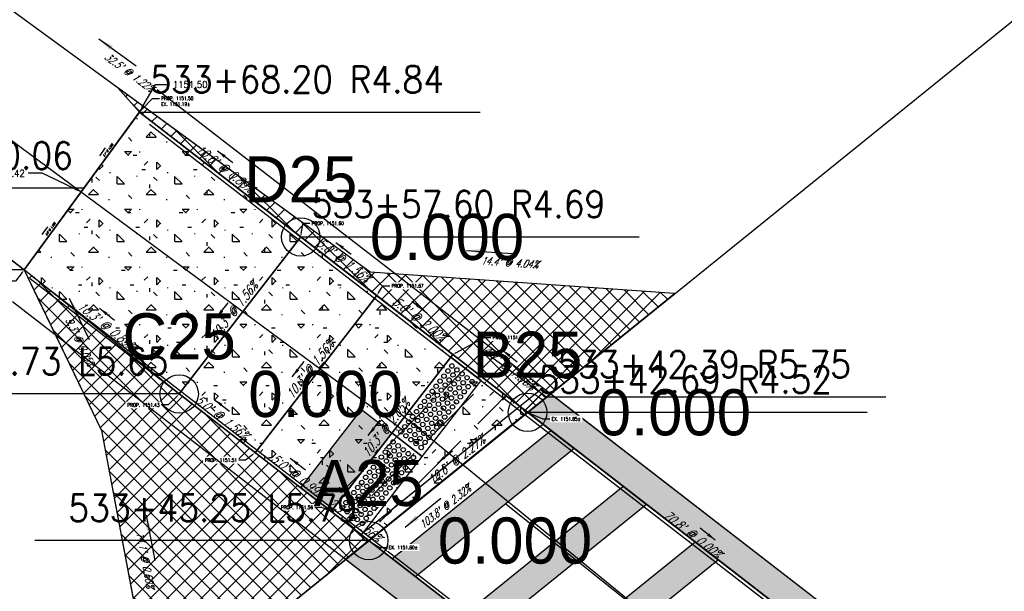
# Model space of a CAD drawing. Extents: x 167754 to 212748, y 396132 to 454338.
# Tile 30 of 150: x 178741 to 178792, y 416604 to 416634. Entities that reach past the tile are written whole.
import ezdxf
from ezdxf import colors
from ezdxf.entities.mleader import LeaderData, LeaderLine
from ezdxf.enums import TextEntityAlignment as Align
from ezdxf.math import Vec2, Vec3

# ---------------------------------------------------------------- set-up
doc = ezdxf.new("R2010")
doc.units = 0
doc.header["$MEASUREMENT"] = 0
doc.layers.get('0').update_dxf_attribs({"linetype": 'CONTINUOUS'})
for name, color, linetype, plot in [('0_3DP_MAT', 181, 'CONTINUOUS', False), ('0_EX. 3DP', 31, 'CONTINUOUS', False), ('0_QUANTITIES_PAVEMENT REMOVED', 130, 'CONTINUOUS', False), ('SC_SCRATCH-5', 5, 'CONTINUOUS', False)]:
    doc.layers.add(name, color=color, linetype=linetype, plot=plot)
for name, color, linetype in [('0_JLD_PR_3DP', 40, 'CONTINUOUS'), ('0_PNTS', 1, 'CONTINUOUS'), ('PM_P_CROSSWALK', 7, 'CONTINUOUS'), ('PM_P_STOP_LINE', 7, 'CONTINUOUS'), ('PNTDESC', 3, 'CONTINUOUS'), ('PNTELEV', 5, 'CONTINUOUS'), ('PNTNO', 7, 'CONTINUOUS'), ('POLYLINE_LABEL_CORRECTION_2', 7, 'CONTINUOUS'), ('PV_P_CURB', 3, 'CONTINUOUS'), ('PV_P_CURB_RAMP', 3, 'CONTINUOUS'), ('PV_P_CURB_RAMP_DOMES', 7, 'CONTINUOUS'), ('PV_P_CURB_RAMP_HATCH', 3, 'CONTINUOUS'), ('PV_P_EOP', 51, 'CONTINUOUS'), ('PV_P_GRADE_BREAKS', 3, 'CONTINUOUS'), ('PV_P_SAW_CUT_LINE', 110, 'CONTINUOUS'), ('SC_SCRATCH-6', 6, 'CONTINUOUS')]:
    doc.layers.add(name, color=color, linetype=linetype)
doc.styles.add('PTXT', font='TXT')
doc.styles.add('romans', font='romans.shx', dxfattribs={"width": 0.75, "oblique": 22.5})
doc.styles.get("Standard").update_dxf_attribs({"font": 'romans.shx', "width": 0.9})
doc.dimstyles.new('4P', dxfattribs={"dimscale": 4, "dimtxt": 0.14, "dimasz": 0.14, "dimexe": 0.05, "dimexo": 0.05, "dimgap": 0.05, "dimtad": 1, "dimzin": 0, "dimdsep": 46, "dimtxsty": 'romans', "dimcen": 0, "dimdle": 0.1, "dimclrd": 1, "dimclre": 1, "dimclrt": 7, "dimaunit": 1, "dimadec": 4, "dimazin": 0, "dimtfac": 1, "dimtmove": 0, "dimatfit": 2, "dimfxl": 1, "dimtvp": 1, "dimtolj": 1, "dimtzin": 0, "dimarcsym": 0})

# ---------------------------------------------------------------- blocks, each defined once
blk = doc.blocks.new('DOMES_5FT')
for p, q in [((-0.07, 2.499), (-2.069, 2.443)), ((-2.069, 2.443), (-1.929, -2.555)), ((0.07, -2.499), (-0.07, 2.499)), ((-1.929, -2.555), (0.07, -2.499))]:
    blk.add_line(p, q)
for centre in [(-1.725, 2.12), (-1.392, 2.13), (-1.059, 2.139), (-0.727, 2.148), (-0.394, 2.158), (-1.716, 1.788), (-1.706, 1.453), (-1.383, 1.797), (-1.374, 1.462), (-1.05, 1.806), (-1.041, 1.471), (-0.717, 1.816), (-0.708, 1.481), (-0.384, 1.825), (-0.375, 1.49), (-1.697, 1.12), (-1.364, 1.129), (-1.031, 1.138), (-0.698, 1.148), (-0.366, 1.157), (-1.688, 0.787), (-1.678, 0.454), (-1.355, 0.796), (-1.346, 0.463), (-1.022, 0.806), (-1.013, 0.473), (-0.689, 0.815), (-0.68, 0.482), (-0.356, 0.824), (-0.347, 0.491), (-1.669, 0.121), (-1.336, 0.131), (-1.003, 0.14), (-0.67, 0.149), (-0.338, 0.159), (-1.66, -0.212), (-1.65, -0.547), (-1.327, -0.202), (-1.317, -0.537), (-0.994, -0.193), (-0.985, -0.528), (-0.661, -0.184), (-0.652, -0.518), (-0.328, -0.174), (-0.319, -0.509), (-1.641, -0.881), (-1.308, -0.872), (-0.975, -0.863), (-0.642, -0.853), (-0.309, -0.844), (-1.632, -1.214), (-1.622, -1.547), (-1.299, -1.205), (-1.289, -1.538), (-0.966, -1.196), (-0.956, -1.528), (-0.633, -1.186), (-0.624, -1.519), (-0.3, -1.177), (-0.291, -1.51), (-1.613, -1.88), (-1.28, -1.871), (-0.947, -1.861), (-0.614, -1.852), (-0.281, -1.843), (-1.604, -2.213), (-1.271, -2.204), (-0.938, -2.194), (-0.605, -2.185), (-0.272, -2.175)]:
    blk.add_circle(centre, 0.115)
blk = doc.blocks.new('SPT4')
at = {"color": 0, "linetype": 'Continuous'}
blk.add_circle((0, 0), 0.5, dxfattribs=at)
blk = doc.blocks.new('SRVPNO1')
at = {"layer": 'PNTDESC', "style": 'PTXT'}
blk.add_attdef('DESC2', text='', height=1, dxfattribs=at).set_placement((0, -1.75), align=Align.CENTER)
at = {"layer": 'PNTELEV', "style": 'PTXT'}
blk.add_attdef('ELEV2', (1.5, -0.5), '', height=1, dxfattribs=at)
at = {"layer": 'PNTNO', "style": 'PTXT'}
blk.add_attdef('PT#', text='', height=1, dxfattribs=at).set_placement((0, 0.75), align=Align.CENTER)

msp = doc.modelspace()

# ---------------------------------------------------------------- hatches: boundary and pattern name
at = {"layer": 'PM_P_CROSSWALK', "transparency": 33554495}
h = msp.add_hatch(color=256, dxfattribs=at)
h.dxf.hatch_style = 1
h.paths.add_polyline_path([(178787.26, 416599.601), (178786.055, 416598.637), (178767.358, 416613.106), (178768.552, 416614.078)])
h = msp.add_hatch(color=256, dxfattribs=at)
h.dxf.hatch_style = 1
h.paths.add_polyline_path([(178769.792, 416611.222), (178761.528, 416604.543), (178760.309, 416605.486), (178768.573, 416612.165)])
h = msp.add_hatch(color=256, dxfattribs=at)
h.dxf.hatch_style = 1
h.paths.add_polyline_path([(178773.554, 416608.311), (178765.29, 416601.632), (178764.071, 416602.575), (178772.335, 416609.254)])
h = msp.add_hatch(color=256, dxfattribs=at)
h.dxf.hatch_style = 1
h.paths.add_polyline_path([(178759.09, 416606.429), (178757.891, 416605.46), (178776.549, 416591.022), (178777.751, 416591.988)])
h = msp.add_hatch(color=256, dxfattribs=at)
h.dxf.hatch_style = 1
h.paths.add_polyline_path([(178777.294, 416605.417), (178769.029, 416598.738), (178767.81, 416599.681), (178776.075, 416606.36)])
at = {"layer": 'PV_P_EOP', "transparency": 33554495}
h = msp.add_hatch(dxfattribs=at)
h.set_pattern_fill('ANSI36', color=256, scale=10)
h.paths.add_polyline_path([(178764.997, 416616.347), (178756.675, 416609.621), (178760.018, 416607.179), (178768.34, 416613.905)])
at = {"layer": 'PV_P_SAW_CUT_LINE', "transparency": 33554495}
h = msp.add_hatch(dxfattribs=at)
h.set_pattern_fill('ANSI37', color=256, scale=5)
h.paths.add_polyline_path([(178759.09, 416606.429), (178749.225, 416614.063), (178741.157, 416620.522), (178745.174, 416612.163), (178747.955, 416597.43)])

# ---------------------------------------------------------------- linework, layer by layer
at = {"layer": '0_3DP_MAT', "color": 211}
for points in [[(178760.018, 416607.179), (178767.874, 416613.529)], [(178766.248, 416608.323), (178769.932, 416605.383)], [(178769.932, 416605.383), (178773.615, 416602.444)]]:
    msp.add_lwpolyline(points, dxfattribs=at)
at = {"layer": '0_3DP_MAT'}
msp.add_lwpolyline([(178785.737, 416592.617), (178760.418, 416613.289)], dxfattribs=at)
at = {"layer": '0_3DP_MAT', "color": 211}
msp.add_polyline3d([(178759.776, 416606.984, 1151.63), (178768.012, 416613.634, 1151.87)], dxfattribs=at)
at = {"layer": '0_3DP_MAT'}
msp.add_polyline3d([(178756.675, 416609.621, 1151.753), (178756.675, 416609.621, 1151.753)], dxfattribs=at)
at = {"layer": '0_EX. 3DP'}
msp.add_lwpolyline([(178747.955, 416597.43), (178775.014, 416619.3)], dxfattribs=at)
for points in [[(178682.819, 416545.626, 1150.172), (178722.177, 416576.596, 1150.503), (178802.932, 416641.863, 1152.914), (178845.564, 416674.116, 1153.883)], [(178773.539, 416619.403, 1151.955), (178759.172, 416620.408, 1151.373), (178732.89, 416639.605, 1150.975), (178688.141, 416672.352, 1150.837)], [(178764.997, 416616.347, 1151.838), (178768.34, 416613.905, 1151.88)]]:
    msp.add_polyline3d(points, dxfattribs=at)
at = {"layer": 'PM_P_CROSSWALK'}
for points in [[(178787.26, 416599.601), (178786.055, 416598.637), (178767.358, 416613.106), (178768.552, 416614.078)], [(178769.792, 416611.222), (178761.528, 416604.543), (178760.309, 416605.486), (178768.573, 416612.165)], [(178773.554, 416608.311), (178765.29, 416601.632), (178764.071, 416602.575), (178772.335, 416609.254)], [(178759.09, 416606.429), (178757.891, 416605.46), (178776.549, 416591.022), (178777.751, 416591.988)], [(178777.294, 416605.417), (178769.029, 416598.738), (178767.81, 416599.681), (178776.075, 416606.36)]]:
    msp.add_lwpolyline(points, close=True, dxfattribs=at)
at = {"layer": 'PV_P_CURB'}
msp.add_lwpolyline([(178758.683, 416606.744), (178766.948, 416613.423)], dxfattribs=at)
at = {"layer": 'PV_P_SAW_CUT_LINE'}
msp.add_lwpolyline([(178759.09, 416606.429), (178749.225, 416614.063), (178741.157, 416620.522), (178745.174, 416612.163), (178747.955, 416597.43), (178759.09, 416606.429)], dxfattribs=at)
at = {"layer": 'SC_SCRATCH-6'}
for points in [[(178759.6, 416607.484), (178768.025, 416614.294)], [(178760.018, 416607.179), (178768.34, 416613.905)]]:
    msp.add_lwpolyline(points, dxfattribs=at)

# ---------------------------------------------------------------- texts
at = {"layer": '0_3DP_MAT', "style": 'romans', "oblique": 22.5, "width": 0.75}
for s, rotation, p in [("10.6' @ 0.89%", 322.2659, (178751.453, 416625.615)), ("10.3' @ 0.89%", 321.3214, (178745.288, 416617.42))]:
    msp.add_text(s, height=0.48, rotation=rotation, dxfattribs=at).set_placement(p, align=Align.CENTER)
at = {"layer": '0_3DP_MAT', "color": 211, "style": 'romans', "oblique": 22.5, "width": 0.75}
for s, rotation, p in [("10.3' @ 1.56%", 52.2659, (178752.262, 416618.25)), ("10.3' @ 1.56%", 52.2659, (178756.217, 416615.19)), ("5.0' @ 1.56%", 322.2659, (178751.3, 416612.66)), ("10.3' @ 2.05%", 52.2659, (178760.171, 416612.13)), ("10.6' @ 2.27%", 38.9183, (178763.794, 416610.434)), ("5.0' @ 0.99%", 322.2659, (178755.254, 416609.6)), ("70.8' @ 0.00%", 322.2659, (178775.787, 416606.57))]:
    msp.add_text(s, height=0.48, rotation=rotation, dxfattribs=at).set_placement(p, align=Align.CENTER)
at = {"layer": '0_EX. 3DP', "style": 'romans', "oblique": 22.5, "width": 0.75}
for s, rotation, p in [("32.5' @ 1.22%", 323.8547, (178746.503, 416630.653)), ("14.4' @ 4.04%", 355.9986, (178766.411, 416620.704)), ("9.3' @ 0.05%", 295.6671, (178743.887, 416616.689)), ("103.8' @ 2.32%", 38.9455, (178763.183, 416608.034)), ("14.1' @ 0.60%", 280.69, (178747.268, 416605.382))]:
    msp.add_text(s, height=0.4, rotation=rotation, dxfattribs=at).set_placement(p, align=Align.CENTER)
at = {"layer": 'POLYLINE_LABEL_CORRECTION_2', "style": 'romans', "oblique": 22.5, "width": 0.75}
for s, rotation, p in [("5.1' @ 1.56%", 53.8547, (178745.561, 416626.721)), ("5.0' @ 1.56%", 53.7738, (178742.558, 416622.615))]:
    msp.add_text(s, height=0.1, rotation=rotation, dxfattribs=at).set_placement(p, align=Align.CENTER)
at = {"layer": 'SC_SCRATCH-6', "width": 0.9}
for s, p in [('533+68.14 L0.06', (178743.694, 416626.474)), ('533+57.73 L5.65', (178748.655, 416615.762))]:
    msp.add_text(s, height=1.4, dxfattribs=at).set_placement(p, align=Align.MIDDLE_RIGHT)
for s, p in [('533+42.39 R5.75', (178768.909, 416615.606)), ('533+42.69 R4.52', (178767.928, 416614.807))]:
    msp.add_text(s, height=1.4, dxfattribs=at).set_placement(p, align=Align.MIDDLE_LEFT)

# ---------------------------------------------------------------- leaders
at = {"layer": '0_3DP_MAT'}
for points in [[(178751.223, 416626.719), (178752.013, 416626.107)], [(178745.076, 416618.527), (178745.856, 416617.902)]]:
    msp.add_leader(points, dimstyle='4P', override={"dimscale": 20, "dimtxt": 0.12, "dimasz": 0.024, "dimdec": 2}, dxfattribs=at)
at = {"layer": '0_3DP_MAT', "color": 211}
for points in [[(178757.378, 416621.956), (178758.169, 416621.344)], [(178751.159, 416618.019), (178751.771, 416618.81)], [(178761.332, 416618.896), (178762.123, 416618.284)], [(178755.113, 416614.959), (178755.725, 416615.75)], [(178751.05, 416613.778), (178751.841, 416613.166)], [(178759.068, 416611.899), (178759.68, 416612.69)], [(178762.667, 416610.464), (178763.445, 416611.092)], [(178755.004, 416610.718), (178755.795, 416610.106)], [(178757.945, 416608.442), (178758.736, 416607.83)], [(178777.131, 416606.455), (178776.34, 416607.067)]]:
    msp.add_leader(points, dimstyle='4P', override={"dimscale": 20, "dimtxt": 0.12, "dimasz": 0.024, "dimdec": 2}, dxfattribs=at)
at = {"layer": '0_EX. 3DP'}
for points in [[(178745.043, 416632.556), (178746.981, 416631.141)], [(178764.183, 416621.537), (178766.577, 416621.37)], [(178743.5, 416619.054), (178744.54, 416616.891)], [(178760.983, 416607.126), (178762.85, 416608.635)], [(178747.509, 416607.75), (178747.955, 416605.391)]]:
    msp.add_leader(points, dimstyle='4P', override={"dimscale": 20, "dimtxt": 0.12, "dimasz": 0.04, "dimdec": 2}, dxfattribs=at)
at = {"layer": 'POLYLINE_LABEL_CORRECTION_2'}
for points in [[(178745.104, 416626.466), (178745.398, 416626.87)], [(178742.1, 416622.361), (178742.396, 416622.765)]]:
    msp.add_leader(points, dimstyle='4P', override={"dimscale": 5, "dimtxt": 0.12, "dimasz": 0.02, "dimdec": 2}, dxfattribs=at)
at = {"layer": 'SC_SCRATCH-5'}
ml = msp.add_multileader_mtext('Standard', dxfattribs=at)
ml.set_content('1151.42', color=256)
ml.set_leader_properties()
ml.build(insert=Vec2(0, 0))
ml.multileader.update_dxf_attribs({"dogleg_length": 0.36, "arrow_head_size": 0.36, "scale": 2})
ctx = ml.context
ctx.base_point, ctx.scale, ctx.char_height, ctx.arrow_head_size, ctx.landing_gap_size, ctx.plane_origin = Vec3(178739.145, 416625.556, 1151.42), 2, 0.36, 0.36, 0.18, Vec3(178744.126, 416624.586, 1151.42)
ctx.text_align_type = 2
notes = []
notes.append((ctx, [(0, (1, 1, 0), (178742.091, 416625.556, 1151.42), (-1, 0), 0.72, [(0, [(178744.126, 416624.586, 1151.42)], 0, [])])]))
ctx.mtext.insert, ctx.mtext.alignment, ctx.mtext.flow_direction = Vec3(178741.191, 416625.736, 1151.42), 3, 5
at = {"layer": 'SC_SCRATCH-6', "has_arrowhead": 0}
for points in [[(178744.264, 416624.775), (178744.254, 416624.774), (178726.834, 416624.774)], [(178768.34, 416613.905), (178768.349, 416613.906), (178786.009, 416613.906)]]:
    msp.add_leader(points, dimstyle='4P', override={"dimscale": 20, "dimasz": 0.1}, dxfattribs=at)
for ctx, leaders in notes:
    for number, flags, end, landing, length, lines in leaders:
        leader = LeaderData()
        leader.index, (leader.has_last_leader_line, leader.has_dogleg_vector, leader.attachment_direction) = number, flags
        leader.last_leader_point, leader.dogleg_vector, leader.dogleg_length = Vec3(end), Vec3(landing), length
        for number, points, colour, breaks in lines:
            line = LeaderLine()
            line.index, line.vertices, line.color, line.breaks = number, Vec3.list(points), colors.encode_raw_color(colour), breaks
            leader.lines.append(line)
        ctx.leaders.append(leader)

# ---------------------------------------------------------------- next in the draw order: leaders
at = {"layer": '0_3DP_MAT'}
ml = msp.add_multileader_mtext('Standard', dxfattribs=at)
ml.set_content('PROP. 1151.50\\PEX. 1151.19±', color=256)
ml.set_leader_properties()
ml.build(insert=Vec2(0, 0))
ml.multileader.update_dxf_attribs({"dogleg_length": 0.36, "arrow_head_size": 0.18})
ctx = ml.context
ctx.base_point, ctx.char_height, ctx.arrow_head_size, ctx.landing_gap_size, ctx.plane_origin = Vec3(178748.197, 416629.455, -2306.395), 0.18, 0.18, 0.09, Vec3(178731.157, 416638.803, -2306.395)
notes = []
notes.append((ctx, [(0, (1, 1, 0), (178747.837, 416629.455, -2306.395), (1, 0), 0.36, [(0, [(178747.158, 416628.737, -2306.395)], 0, [])])]))
ctx.mtext.insert, ctx.mtext.flow_direction = Vec3(178748.287, 416629.545, -2306.395), 5
ctx.mtext.has_bg_fill, ctx.mtext.bg_color, ctx.mtext.bg_scale_factor, ctx.mtext.bg_transparency, ctx.mtext.use_window_bg_color = 1, -1027028792, 1.5, 0, 1
for ctx, leaders in notes:
    for number, flags, end, landing, length, lines in leaders:
        leader = LeaderData()
        leader.index, (leader.has_last_leader_line, leader.has_dogleg_vector, leader.attachment_direction) = number, flags
        leader.last_leader_point, leader.dogleg_vector, leader.dogleg_length = Vec3(end), Vec3(landing), length
        for number, points, colour, breaks in lines:
            line = LeaderLine()
            line.index, line.vertices, line.color, line.breaks = number, Vec3.list(points), colors.encode_raw_color(colour), breaks
            leader.lines.append(line)
        ctx.leaders.append(leader)

# ---------------------------------------------------------------- next in the draw order: hatches: boundary and pattern name
at = {"layer": 'PV_P_CURB_RAMP_HATCH', "transparency": 33554495}
h = msp.add_hatch(dxfattribs=at)
h.set_pattern_fill('CONCRE', color=256, scale=3, pattern_type=2)
h.set_pattern_definition([(0, (0, 0), (3, 3), [0.375, -2.625]), (90, (0, 0), (-3, 3), [0.375, -2.625]), (135, (0.375, 0), (-2.999999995, 2e-16), [0.5303301, -3.7123107]), (0, (0.375, 1.6875), (3, 3), [0.375, -2.625]), (45, (0.5625, 1.5), (0, 2.999999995), [0.2651649, -3.9774756]), (135, (0.5625, 1.5), (-2.999999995, 2e-16), [0.2651649, -3.9774756]), (0, (1.5, 2.4375), (3, 3), [0.5303301, -2.4696699]), (45, (1.5, 2.4375), (0, 2.999999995), [0.375, -3.8676408]), (135, (2.0303, 2.4375), (-2.999999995, 2e-16), [0.375, -3.8676408]), (90, (2.0625, 0.75), (-3, 3), [0.375, -2.625]), (45, (2.0625, 0.75), (0, 2.999999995), [0.2651649, -3.9774756]), (135, (2.25, 0.9375), (-2.999999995, 2e-16), [0.2651649, -3.9774756]), (0, (0.375, 0.75), (3, 3), [0.1875, -2.5125]), (0, (2.625, 1.5), (3, 3), [0.1875, -2.5125]), (90, (1.6875, 1.875), (-3, 3), [0.1875, -2.5125]), (135, (2.0625, 0.1875), (-2.999999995, 2e-16), [0.2651649, -3.9774756]), (135, (0.75, 2.25), (-2.999999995, 2e-16), [0.2651649, -3.9774756]), (45, (1.4062, 0.9844), (0, 2.999999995), [0.2651649, -3.9774756]), (90, (1.0312, 0.375), (-3, 3), [0.046875, -2.953125]), (90, (1.172, 1.6406), (-3, 3), [0.046875, -2.953125]), (90, (2.578, 2.1562), (-3, 3), [0.046875, -2.953125]), (90, (2.625, 0.5625), (-3, 3), [0.046875, -2.953125])])
h.paths.add_polyline_path([(178759.09, 416606.429), (178749.225, 416614.063), (178741.157, 416620.522), (178747.158, 416628.737), (178755.553, 416622.241), (178767.358, 416613.106)])
at = {"layer": 'PV_P_SAW_CUT_LINE', "transparency": 33554495}
h = msp.add_hatch(dxfattribs=at)
h.set_pattern_fill('ANSI37', color=256, scale=5)
h.paths.add_polyline_path([(178775.014, 416619.3), (178759.172, 416620.408), (178747.37, 416629.028), (178746.031, 416630.007), (178747.158, 416628.737), (178759.507, 416619.181), (178767.358, 416613.106)])

# ---------------------------------------------------------------- next in the draw order: linework, layer by layer
at = {"layer": '0_EX. 3DP'}
for points in [[(178685.29, 416668.246, 1151.006), (178729.644, 416635.309, 1151.128), (178760.958, 416612.123, 1151.485)], [(178682.443, 416664.085, 1150.961), (178727.181, 416631.357, 1151.136), (178741.157, 416620.522, 1151.164), (178745.174, 416612.163, 1151.169), (178747.79, 416598.305, 1151.253)]]:
    msp.add_polyline3d(points, dxfattribs=at)
at = {"layer": '0_JLD_PR_3DP'}
msp.add_polyline3d([(178744.126, 416624.586, 1151.42), (178747.158, 416628.737, 1151.5)], dxfattribs=at)
at = {"layer": 'PV_P_CURB_RAMP'}
msp.add_lwpolyline([(178759.09, 416606.429), (178749.225, 416614.063), (178741.157, 416620.522), (178747.158, 416628.737), (178755.553, 416622.241), (178767.358, 416613.106), (178759.09, 416606.429)], dxfattribs=at)
at = {"layer": 'PV_P_SAW_CUT_LINE'}
msp.add_lwpolyline([(178775.014, 416619.3), (178759.172, 416620.408), (178747.37, 416629.028), (178746.031, 416630.007), (178747.158, 416628.737), (178759.507, 416619.181), (178767.358, 416613.106), (178775.014, 416619.3)], dxfattribs=at)

# ---------------------------------------------------------------- next in the draw order: texts
at = {"layer": 'SC_SCRATCH-6', "width": 0.9}
msp.add_text('533+68.20 R4.84', height=1.4, dxfattribs=at).set_placement((178747.728, 416630.439), align=Align.MIDDLE_LEFT)

# ---------------------------------------------------------------- next in the draw order: leaders
at = {"layer": 'SC_SCRATCH-5'}
ml = msp.add_multileader_mtext('Standard', dxfattribs=at)
ml.set_content('1151.50', color=256)
ml.set_leader_properties()
ml.build(insert=Vec2(0, 0))
ml.multileader.update_dxf_attribs({"dogleg_length": 0.36, "arrow_head_size": 0.36, "scale": 2})
ctx = ml.context
ctx.base_point, ctx.scale, ctx.char_height, ctx.arrow_head_size, ctx.landing_gap_size, ctx.plane_origin = Vec3(178748.717, 416630.175, 1151.32), 2, 0.36, 0.36, 0.18, Vec3(178747.158, 416628.737, 1151.32)
notes = []
notes.append((ctx, [(1, (1, 1, 0), (178747.997, 416630.175, 1151.32), (1, 0), 0.72, [(0, [(178747.158, 416628.737, 1151.32)], 0, [])])]))
ctx.mtext.insert, ctx.mtext.flow_direction = Vec3(178748.897, 416630.355, 1151.32), 5
at = {"layer": 'SC_SCRATCH-6', "has_arrowhead": 0}
msp.add_leader([(178747.158, 416628.737), (178747.168, 416628.739), (178764.888, 416628.739)], dimstyle='4P', override={"dimscale": 20, "dimasz": 0.1}, dxfattribs=at)
for ctx, leaders in notes:
    for number, flags, end, landing, length, lines in leaders:
        leader = LeaderData()
        leader.index, (leader.has_last_leader_line, leader.has_dogleg_vector, leader.attachment_direction) = number, flags
        leader.last_leader_point, leader.dogleg_vector, leader.dogleg_length = Vec3(end), Vec3(landing), length
        for number, points, colour, breaks in lines:
            line = LeaderLine()
            line.index, line.vertices, line.color, line.breaks = number, Vec3.list(points), colors.encode_raw_color(colour), breaks
            leader.lines.append(line)
        ctx.leaders.append(leader)

# ---------------------------------------------------------------- next in the draw order: leaders
at = {"layer": '0_3DP_MAT'}
ml = msp.add_multileader_mtext('Standard', dxfattribs=at)
ml.set_content('PROP. 1151.60', color=256)
ml.set_leader_properties()
ml.build(insert=Vec2(0, 0))
ml.multileader.update_dxf_attribs({"dogleg_length": 0.36, "arrow_head_size": 0.18})
ctx = ml.context
ctx.base_point, ctx.char_height, ctx.arrow_head_size, ctx.landing_gap_size, ctx.plane_origin = Vec3(178756.033, 416622.948), 0.18, 0.18, 0.09, Vec3(178739.482, 416631.617)
notes = []
notes.append((ctx, [(0, (1, 1, 0), (178755.673, 416622.948), (1, 0), 0.36, [(0, [(178755.553, 416622.241)], 0, [])])]))
ctx.mtext.insert, ctx.mtext.flow_direction = Vec3(178756.123, 416623.038), 5
ctx.mtext.has_bg_fill, ctx.mtext.bg_color, ctx.mtext.bg_scale_factor, ctx.mtext.bg_transparency, ctx.mtext.use_window_bg_color = 1, -1027028792, 1.5, 0, 1
ml = msp.add_multileader_mtext('Standard', dxfattribs=at)
ml.set_content('PROP. 1151.34\\PEX. 1151.16±', color=256)
ml.set_leader_properties()
ml.build(insert=Vec2(0, 0))
ml.multileader.update_dxf_attribs({"dogleg_length": 0.36, "arrow_head_size": 0.18})
ctx = ml.context
ctx.base_point, ctx.char_height, ctx.arrow_head_size, ctx.landing_gap_size, ctx.plane_origin = Vec3(178738.311, 416619.927, -3457.825), 0.18, 0.18, 0.09, Vec3(178725.854, 416630.11, -3457.825)
ctx.text_align_type = 2
notes.append((ctx, [(1, (1, 1, 0), (178740.703, 416619.927, -3457.825), (-1, 0), 0.36, [(0, [(178741.157, 416620.522, -3457.825)], 0, [])])]))
ctx.mtext.insert, ctx.mtext.alignment, ctx.mtext.flow_direction = Vec3(178740.253, 416620.017, -3457.825), 3, 5
ctx.mtext.has_bg_fill, ctx.mtext.bg_color, ctx.mtext.bg_scale_factor, ctx.mtext.bg_transparency, ctx.mtext.use_window_bg_color = 1, -1027028792, 1.5, 0, 1
ml = msp.add_multileader_mtext('Standard', dxfattribs=at)
ml.set_content('PROP. 1151.67', color=256)
ml.set_leader_properties()
ml.build(insert=Vec2(0, 0))
ml.multileader.update_dxf_attribs({"dogleg_length": 0.36, "arrow_head_size": 0.18})
ctx = ml.context
ctx.base_point, ctx.char_height, ctx.arrow_head_size, ctx.landing_gap_size, ctx.plane_origin = Vec3(178760.187, 416619.689, -3.328), 0.18, 0.18, 0.09, Vec3(178744.479, 416629.282, -3.328)
notes.append((ctx, [(0, (1, 1, 0), (178759.827, 416619.689, -3.328), (1, 0), 0.36, [(0, [(178759.507, 416619.181, -3.328)], 0, [])])]))
ctx.mtext.insert, ctx.mtext.flow_direction = Vec3(178760.277, 416619.779, -3.328), 5
ctx.mtext.has_bg_fill, ctx.mtext.bg_color, ctx.mtext.bg_scale_factor, ctx.mtext.bg_transparency, ctx.mtext.use_window_bg_color = 1, -1027028792, 1.5, 0, 1
ml = msp.add_multileader_mtext('Standard', dxfattribs=at)
ml.set_content('PROP. 1151.77', color=256)
ml.set_leader_properties()
ml.build(insert=Vec2(0, 0))
ml.multileader.update_dxf_attribs({"dogleg_length": 0.36, "arrow_head_size": 0.18})
ctx = ml.context
ctx.base_point, ctx.char_height, ctx.arrow_head_size, ctx.landing_gap_size, ctx.plane_origin = Vec3(178765.453, 416617.006), 0.18, 0.18, 0.09, Vec3(178747.256, 416625.906)
notes.append((ctx, [(0, (1, 1, 0), (178765.093, 416617.006), (1, 0), 0.36, [(0, [(178763.462, 416616.121)], 0, [])])]))
ctx.mtext.insert, ctx.mtext.flow_direction = Vec3(178765.543, 416617.096), 5
ctx.mtext.has_bg_fill, ctx.mtext.bg_color, ctx.mtext.bg_scale_factor, ctx.mtext.bg_transparency, ctx.mtext.use_window_bg_color = 1, -1027028792, 1.5, 0, 1
ml = msp.add_multileader_mtext('Standard', dxfattribs=at)
ml.set_content('PROP. 1151.43', color=256)
ml.set_leader_properties()
ml.build(insert=Vec2(0, 0))
ml.multileader.update_dxf_attribs({"dogleg_length": 0.36, "arrow_head_size": 0.18})
ctx = ml.context
ctx.base_point, ctx.char_height, ctx.arrow_head_size, ctx.landing_gap_size, ctx.plane_origin = Vec3(178746.27, 416613.487), 0.18, 0.18, 0.09, Vec3(178733.839, 416624.574)
ctx.text_align_type = 2
notes.append((ctx, [(1, (1, 1, 0), (178748.654, 416613.487), (-1, 0), 0.36, [(0, [(178749.225, 416614.063)], 0, [])])]))
ctx.mtext.insert, ctx.mtext.alignment, ctx.mtext.flow_direction = Vec3(178748.204, 416613.577), 3, 5
ctx.mtext.has_bg_fill, ctx.mtext.bg_color, ctx.mtext.bg_scale_factor, ctx.mtext.bg_transparency, ctx.mtext.use_window_bg_color = 1, -1027028792, 1.5, 0, 1
ml = msp.add_multileader_mtext('Standard', dxfattribs=at)
ml.set_content('PROP. 1151.51', color=256)
ml.set_leader_properties()
ml.build(insert=Vec2(0, 0))
ml.multileader.update_dxf_attribs({"dogleg_length": 0.36, "arrow_head_size": 0.18})
ctx = ml.context
ctx.base_point, ctx.char_height, ctx.arrow_head_size, ctx.landing_gap_size, ctx.plane_origin = Vec3(178750.345, 416610.614), 0.18, 0.18, 0.09, Vec3(178737.74, 416621.446)
ctx.text_align_type = 2
notes.append((ctx, [(1, (1, 1, 0), (178752.683, 416610.614), (-1, 0), 0.36, [(0, [(178753.179, 416611.003)], 0, [])])]))
ctx.mtext.insert, ctx.mtext.alignment, ctx.mtext.flow_direction = Vec3(178752.233, 416610.704), 3, 5
ctx.mtext.has_bg_fill, ctx.mtext.bg_color, ctx.mtext.bg_scale_factor, ctx.mtext.bg_transparency, ctx.mtext.use_window_bg_color = 1, -1027028792, 1.5, 0, 1
ml = msp.add_multileader_mtext('Standard', dxfattribs=at)
ml.set_content('PROP. 1151.56', color=256)
ml.set_leader_properties()
ml.build(insert=Vec2(0, 0))
ml.multileader.update_dxf_attribs({"dogleg_length": 0.36, "arrow_head_size": 0.18})
ctx = ml.context
ctx.base_point, ctx.char_height, ctx.arrow_head_size, ctx.landing_gap_size, ctx.plane_origin = Vec3(178754.258, 416608.156), 0.18, 0.18, 0.09, Vec3(178740.928, 416617.729)
ctx.text_align_type = 2
notes.append((ctx, [(1, (1, 1, 0), (178756.642, 416608.156), (-1, 0), 0.36, [(0, [(178757.134, 416607.943)], 0, [])])]))
ctx.mtext.insert, ctx.mtext.alignment, ctx.mtext.flow_direction = Vec3(178756.192, 416608.246), 3, 5
ctx.mtext.has_bg_fill, ctx.mtext.bg_color, ctx.mtext.bg_scale_factor, ctx.mtext.bg_transparency, ctx.mtext.use_window_bg_color = 1, -1027028792, 1.5, 0, 1
for ctx, leaders in notes:
    for number, flags, end, landing, length, lines in leaders:
        leader = LeaderData()
        leader.index, (leader.has_last_leader_line, leader.has_dogleg_vector, leader.attachment_direction) = number, flags
        leader.last_leader_point, leader.dogleg_vector, leader.dogleg_length = Vec3(end), Vec3(landing), length
        for number, points, colour, breaks in lines:
            line = LeaderLine()
            line.index, line.vertices, line.color, line.breaks = number, Vec3.list(points), colors.encode_raw_color(colour), breaks
            leader.lines.append(line)
        ctx.leaders.append(leader)

# ---------------------------------------------------------------- next in the draw order: hatches: boundary and pattern name
at = {"layer": 'PM_P_STOP_LINE', "transparency": 33554495}
h = msp.add_hatch(color=256, dxfattribs=at)
h.dxf.hatch_style = 1
h.paths.add_polyline_path([(178758.716, 416613.256), (178760.298, 416612.032), (178757.134, 416607.943), (178755.552, 416609.167)])

# ---------------------------------------------------------------- next in the draw order: linework, layer by layer
at = {"layer": '0_3DP_MAT', "color": 211}
for points in [[(178748.076, 416629.924), (178804.711, 416586.097)], [(178741.157, 416620.522), (178747.37, 416629.028)], [(178747.158, 416628.737), (178803.793, 416584.911)], [(178747.688, 416628.112), (178803.689, 416584.776)], [(178741.568, 416620.203), (178734.169, 416625.939)], [(178741.568, 416620.203), (178797.569, 416576.868)], [(178741.464, 416620.069), (178797.465, 416576.733)], [(178740.546, 416618.882), (178796.547, 416575.547)]]:
    msp.add_lwpolyline(points, dxfattribs=at)
for points in [[(178755.553, 416622.241, 1151.595), (178747.158, 416628.737, 1151.32)], [(178755.553, 416622.241, 1151.595), (178749.225, 416614.063, 1151.434)], [(178759.507, 416619.181, 1151.673), (178753.179, 416611.003, 1151.512)], [(178763.462, 416616.121, 1151.773), (178757.134, 416607.943, 1151.561)], [(178753.179, 416611.003, 1151.512), (178749.225, 416614.063, 1151.434)], [(178757.134, 416607.943, 1151.561), (178753.179, 416611.003, 1151.512)]]:
    msp.add_polyline3d(points, dxfattribs=at)
at = {"layer": '0_JLD_PR_3DP'}
for points in [[(178755.553, 416622.241, 1151.595), (178747.158, 416628.737, 1151.5)], [(178744.126, 416624.586, 1151.42), (178741.151, 416620.526, 1151.341)], [(178749.225, 416614.063, 1151.434), (178741.151, 416620.526, 1151.341)]]:
    msp.add_polyline3d(points, dxfattribs=at)
at = {"layer": '0_PNTS'}
for p in [(178755.553, 416622.241), (178749.225, 416614.063)]:
    msp.add_point(p, dxfattribs=at)
at = {"layer": '0_QUANTITIES_PAVEMENT REMOVED'}
msp.add_lwpolyline([(178747.955, 416597.43), (178756.907, 416604.665), (178760.008, 416607.178), (178768.34, 416613.905), (178771.451, 416616.419), (178775.014, 416619.3), (178759.172, 416620.408), (178746.031, 416630.007), (178747.158, 416628.737), (178741.157, 416620.522), (178741.854, 416619.071), (178745.174, 416612.163), (178747.955, 416597.43)], dxfattribs=at)
at = {"layer": 'PM_P_STOP_LINE'}
msp.add_lwpolyline([(178758.716, 416613.256), (178760.298, 416612.032), (178757.134, 416607.943), (178755.552, 416609.167), (178758.716, 416613.256)], close=True, dxfattribs=at)
at = {"layer": 'PV_P_GRADE_BREAKS'}
for points in [[(178749.225, 416614.063), (178755.553, 416622.241)], [(178753.179, 416611.003), (178759.507, 416619.181)], [(178757.134, 416607.943), (178763.462, 416616.121)]]:
    msp.add_lwpolyline(points, dxfattribs=at)

# ---------------------------------------------------------------- next in the draw order: block references
at = {"layer": '0_PNTS', "xscale": 2.4, "yscale": 2.4, "zscale": 2.4}
for p, values in [((178755.553, 416622.241), {'PT#': 'D25', 'ELEV2': '0.000'}), ((178749.225, 416614.063), {'PT#': 'C25', 'ELEV2': '0.000'})]:
    msp.add_blockref('SRVPNO1', p, dxfattribs=at).add_auto_attribs(values)
at = {"layer": '0_PNTS', "xscale": 2, "yscale": 2, "zscale": 2}
for p in [(178755.553, 416622.241), (178749.225, 416614.063)]:
    msp.add_blockref('SPT4', p, dxfattribs=at)
at = {"layer": 'PV_P_CURB_RAMP_DOMES', "rotation": 320.6572361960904}
for p in [(178763.409, 416612.785), (178760.349, 416608.831)]:
    msp.add_blockref('DOMES_5FT', p, dxfattribs=at)

# ---------------------------------------------------------------- next in the draw order: texts
at = {"layer": '0_3DP_MAT', "color": 211, "style": 'romans', "oblique": 22.5, "width": 0.75}
for s, rotation, p in [("5.0' @ 1.56%", 322.2659, (178757.628, 416620.837)), ("5.0' @ 2.00%", 322.2659, (178761.582, 416617.777)), ("4.7' @ 1.56%", 321.2731, (178766.263, 416615.241))]:
    msp.add_text(s, height=0.48, rotation=rotation, dxfattribs=at).set_placement(p, align=Align.CENTER)
at = {"layer": 'SC_SCRATCH-6', "width": 0.9}
msp.add_text('533+57.60 R4.69', height=1.4, dxfattribs=at).set_placement((178756.123, 416623.942), align=Align.MIDDLE_LEFT)
msp.add_text('533+45.25 L5.79', height=1.4, dxfattribs=at).set_placement((178758.52, 416608.128), align=Align.MIDDLE_RIGHT)

# ---------------------------------------------------------------- next in the draw order: leaders
at = {"layer": '0_3DP_MAT', "color": 211}
msp.add_leader([(178766.044, 416616.355), (178766.824, 416615.729)], dimstyle='4P', override={"dimscale": 20, "dimtxt": 0.12, "dimasz": 0.024, "dimdec": 2}, dxfattribs=at)
at = {"layer": 'SC_SCRATCH-6', "has_arrowhead": 0}
for points in [[(178755.553, 416622.241), (178755.563, 416622.242), (178773.163, 416622.242)], [(178741.157, 416620.522), (178741.147, 416620.521), (178723.727, 416620.521)], [(178749.225, 416614.063), (178749.215, 416614.062), (178731.795, 416614.062)]]:
    msp.add_leader(points, dimstyle='4P', override={"dimscale": 20, "dimasz": 0.1}, dxfattribs=at)

# ---------------------------------------------------------------- next in the draw order: leaders
at = {"layer": '0_3DP_MAT'}
ml = msp.add_multileader_mtext('Standard', dxfattribs=at)
ml.set_content('EX. 1151.85±', color=256)
ml.set_leader_properties()
ml.build(insert=Vec2(0, 0))
ml.multileader.update_dxf_attribs({"dogleg_length": 0.36, "arrow_head_size": 0.18})
ctx = ml.context
ctx.base_point, ctx.char_height, ctx.arrow_head_size, ctx.landing_gap_size, ctx.plane_origin = Vec3(178768.52, 416612.758, -1155.165), 0.18, 0.18, 0.09, Vec3(178751.48, 416623.162, -1155.165)
notes = []
notes.append((ctx, [(0, (1, 1, 0), (178768.16, 416612.758, -1155.165), (1, 0), 0.36, [(0, [(178767.358, 416613.106, -1155.165)], 0, [])])]))
ctx.mtext.insert, ctx.mtext.flow_direction = Vec3(178768.61, 416612.848, -1155.165), 5
ctx.mtext.has_bg_fill, ctx.mtext.bg_color, ctx.mtext.bg_scale_factor, ctx.mtext.bg_transparency, ctx.mtext.use_window_bg_color = 1, -1027028792, 1.5, 0, 1
ml = msp.add_multileader_mtext('Standard', dxfattribs=at)
ml.set_content('EX. 1151.60±', color=256)
ml.set_leader_properties()
ml.build(insert=Vec2(0, 0))
ml.multileader.update_dxf_attribs({"dogleg_length": 0.36, "arrow_head_size": 0.18})
ctx = ml.context
ctx.base_point, ctx.char_height, ctx.arrow_head_size, ctx.landing_gap_size, ctx.plane_origin = Vec3(178760.037, 416606.065, -1155.165), 0.18, 0.18, 0.09, Vec3(178743.126, 416616.41, -1155.165)
notes.append((ctx, [(0, (1, 1, 0), (178759.677, 416606.065, -1155.165), (1, 0), 0.36, [(0, [(178759.09, 416606.429, -1155.165)], 0, [])])]))
ctx.mtext.insert, ctx.mtext.flow_direction = Vec3(178760.127, 416606.155, -1155.165), 5
ctx.mtext.has_bg_fill, ctx.mtext.bg_color, ctx.mtext.bg_scale_factor, ctx.mtext.bg_transparency, ctx.mtext.use_window_bg_color = 1, -1027028792, 1.5, 0, 1
for ctx, leaders in notes:
    for number, flags, end, landing, length, lines in leaders:
        leader = LeaderData()
        leader.index, (leader.has_last_leader_line, leader.has_dogleg_vector, leader.attachment_direction) = number, flags
        leader.last_leader_point, leader.dogleg_vector, leader.dogleg_length = Vec3(end), Vec3(landing), length
        for number, points, colour, breaks in lines:
            line = LeaderLine()
            line.index, line.vertices, line.color, line.breaks = number, Vec3.list(points), colors.encode_raw_color(colour), breaks
            leader.lines.append(line)
        ctx.leaders.append(leader)

# ---------------------------------------------------------------- next in the draw order: linework, layer by layer
at = {"layer": '0_3DP_MAT', "color": 211}
for points in [[(178767.358, 416613.106, 1151.85), (178763.462, 416616.121, 1151.773), (178759.507, 416619.181, 1151.673), (178755.553, 416622.241, 1151.595)], [(178759.09, 416606.429, 1151.6), (178757.134, 416607.943, 1151.561)]]:
    msp.add_polyline3d(points, dxfattribs=at)
at = {"layer": '0_PNTS'}
for p in [(178767.358, 416613.106), (178759.09, 416606.429)]:
    msp.add_point(p, dxfattribs=at)

# ---------------------------------------------------------------- next in the draw order: block references
at = {"layer": '0_PNTS', "xscale": 2.4, "yscale": 2.4, "zscale": 2.4}
for p, values in [((178767.358, 416613.106), {'PT#': 'B25', 'ELEV2': '0.000'}), ((178759.09, 416606.429), {'PT#': 'A25', 'ELEV2': '0.000'})]:
    msp.add_blockref('SRVPNO1', p, dxfattribs=at).add_auto_attribs(values)
at = {"layer": '0_PNTS', "xscale": 2, "yscale": 2, "zscale": 2}
for p in [(178767.358, 416613.106), (178759.09, 416606.429)]:
    msp.add_blockref('SPT4', p, dxfattribs=at)

# ---------------------------------------------------------------- next in the draw order: texts
at = {"layer": '0_3DP_MAT', "color": 211, "style": 'romans', "oblique": 22.5, "width": 0.75}
msp.add_text("2.5' @ 1.56%", height=0.48, rotation=322.2659, dxfattribs=at).set_placement((178758.21, 416607.313), align=Align.CENTER)

# ---------------------------------------------------------------- next in the draw order: leaders
at = {"layer": 'SC_SCRATCH-6', "has_arrowhead": 0}
for points in [[(178767.358, 416613.106), (178767.368, 416613.107), (178785.028, 416613.107)], [(178759.09, 416606.429), (178759.08, 416606.428), (178741.72, 416606.428)]]:
    msp.add_leader(points, dimstyle='4P', override={"dimscale": 20, "dimasz": 0.1}, dxfattribs=at)

doc.saveas('drawing.dxf')
